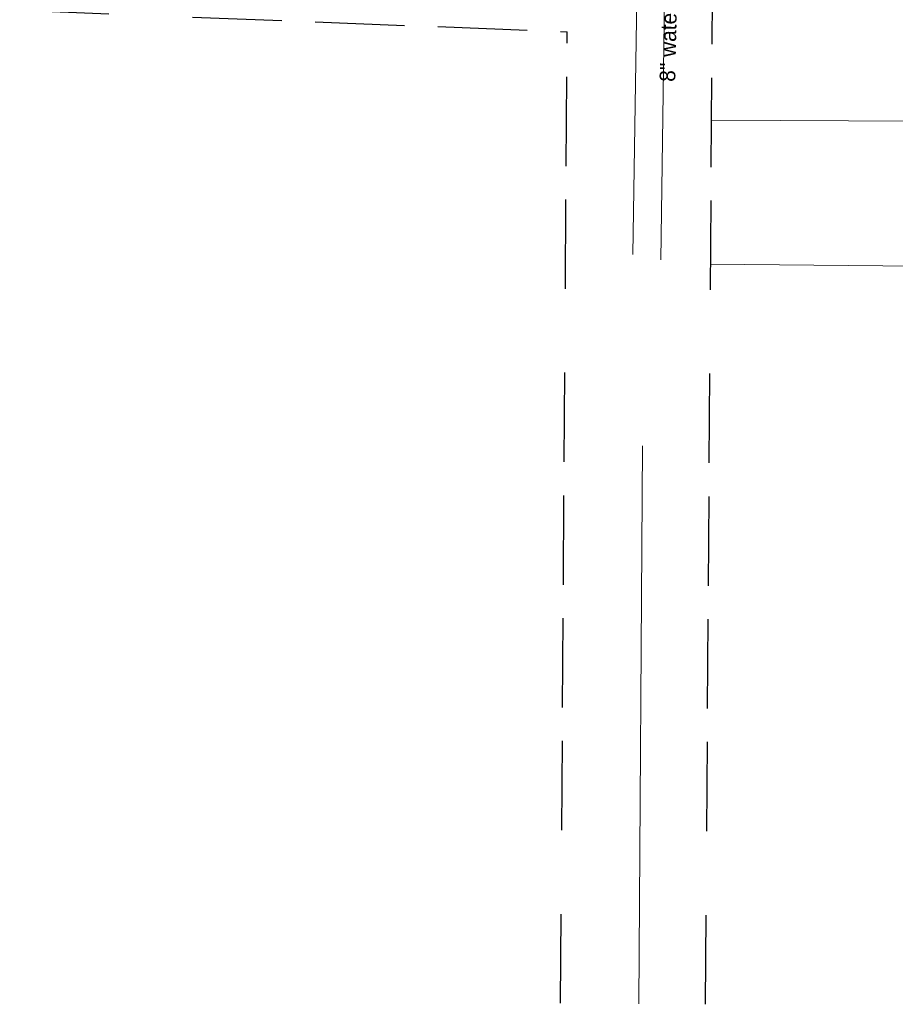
# Model space of a CAD drawing. Header units: feet. Extents: x 2433273 to 2447442, y 555003 to 575201.
# Tile 111 of 226: x 2445960 to 2446352, y 557203 to 557644. Entities that reach past the tile are written whole.
import ezdxf
from ezdxf.enums import TextEntityAlignment as Align

# ---------------------------------------------------------------- set-up
doc = ezdxf.new("R2010")
doc.units = ezdxf.units.FT
doc.header["$LTSCALE"] = 50
doc.header["$MEASUREMENT"] = 0
doc.linetypes.add('cl20', pattern=[100, 5, -5, 80, -5, 5])
doc.linetypes.add('rowex', pattern=[4.85, 0.8, -0.375, -0.375, 0.8, -0.3, 0.8, -0.3, 0.8, -0.3])
for name, color, linetype, lineweight in [('DV_X_Property_Line', 7, 'Continuous', 0), ('RW_X_CL_20', 6, 'cl20', 0), ('RW_X_Fee_RW', 6, 'rowex', 30), ('UT_X_Water', 133, 'Continuous', 0), ('UT_X_Water_Text', 7, 'Continuous', 0)]:
    doc.layers.add(name, color=color, linetype=linetype, lineweight=lineweight)
doc.styles.add('Slanted-Normal LS 0.50', font='font31.shx', dxfattribs={"height": 0.14})

msp = doc.modelspace()

# ---------------------------------------------------------------- linework, layer by layer
at = {"layer": 'DV_X_Property_Line'}
for p, q in [((2446441.83, 557598.29), (2446269.61, 557599.05)), ((2446435.45, 557532.81), (2446269.18, 557534.56))]:
    msp.add_line(p, q, dxfattribs=at)
at = {"layer": 'RW_X_CL_20'}
for p, q in [((2446234.41, 557538.91), (2446242.32, 558063.46)), ((2446236.97, 557203.26), (2446242.38, 558013.6))]:
    msp.add_line(p, q, dxfattribs=at)
at = {"layer": 'RW_X_Fee_RW'}
for p, q in [((2446266.97, 557203.06), (2446270.51, 557732.55)), ((2445959.62, 557648.24), (2446204.88, 557638.67)), ((2446201.97, 557203.5), (2446204.88, 557638.67))]:
    msp.add_line(p, q, dxfattribs=at)
at = {"layer": 'UT_X_Water'}
msp.add_line((2446253.89, 558025.64), (2446246.88, 557536.53), dxfattribs=at)

# ---------------------------------------------------------------- texts
at = {"layer": 'UT_X_Water_Text', "style": 'Slanted-Normal LS 0.50'}
msp.add_text('8" water \'QL-D\'', height=7, rotation=88.6977, dxfattribs=at).set_placement((2446254.02, 557647.44), align=Align.CENTER)

doc.saveas('drawing.dxf')
